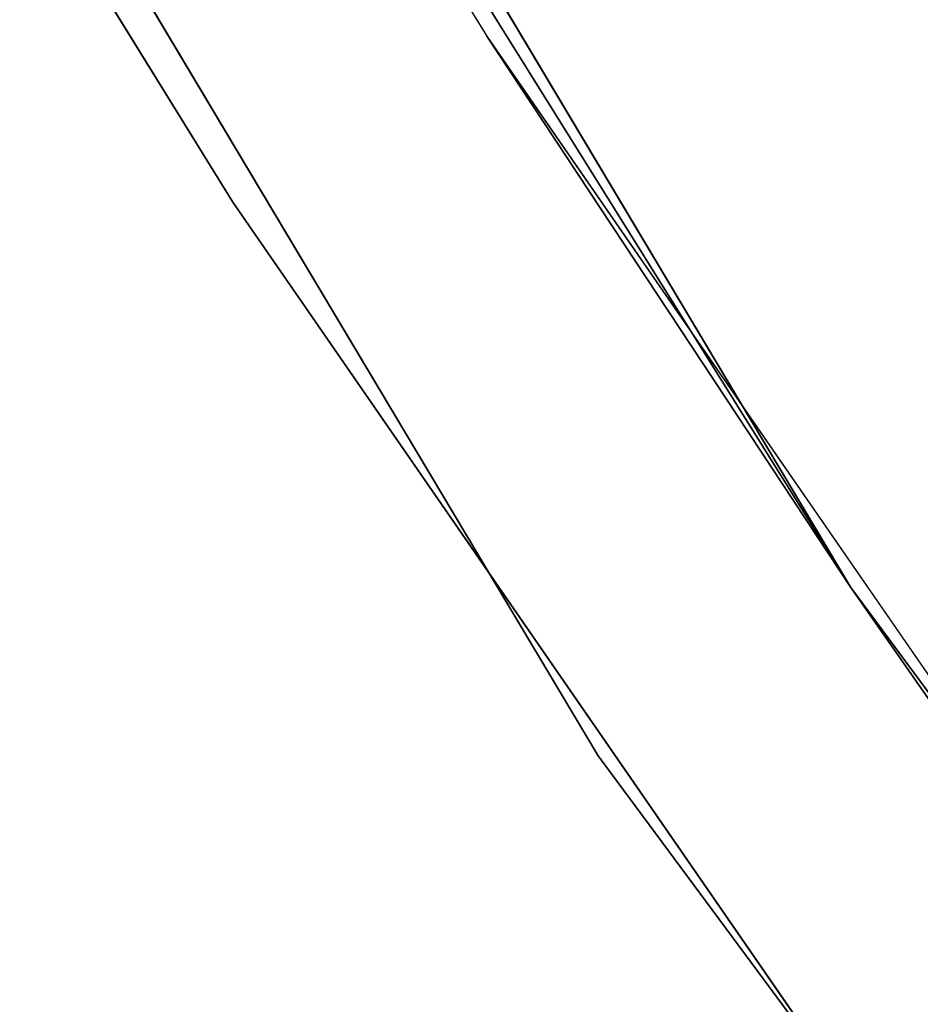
# Model space of a CAD drawing. Extents: x -775 to 775, y -775 to 775.
# Tile 77 of 256: x -627 to -618, y -416 to -406. Entities that reach past the tile are written whole.
import ezdxf

# ---------------------------------------------------------------- set-up
doc = ezdxf.new("R2010")
doc.units = 0
doc.layers.get('0').update_dxf_attribs({"color": 13, "linetype": 'CONTINUOUS'})

# ---------------------------------------------------------------- blocks, each defined once
blk = doc.blocks.new('OBJ_000001')
for p, q in [((-656.1127616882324, -348.6558502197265), (-618.4245098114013, -411.818952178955)), ((-618.4245098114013, -411.818952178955, 2.999988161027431), (-656.1127616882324, -348.6558502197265, 2.999988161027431)), ((-618.4245098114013, -411.818952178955, 18.22198307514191), (-656.1127616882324, -348.6558502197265, 18.22198307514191)), ((-618.4245098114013, -411.818952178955, 38.99984211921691), (-656.1127616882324, -348.6558502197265, 38.99984211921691)), ((-658.7619216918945, -350.0636373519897, 2.999988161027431), (-620.9214988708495, -413.4817867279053, 2.999988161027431)), ((-620.9214988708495, -413.4817867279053, 38.99984211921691), (-658.7619216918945, -350.0636373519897, 38.99984211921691)), ((-658.7619216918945, -350.0636373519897), (-620.9214988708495, -413.4817867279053)), ((-641.7141735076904, -374.498434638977), (-618.4245098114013, -411.818952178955, 18.22198307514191)), ((-641.7141735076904, -374.498434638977), (-622.0196392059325, -406.3696481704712)), ((-622.0196392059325, -406.3696481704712), (-618.4245098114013, -411.818952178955, 18.22198307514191)), ((-600.247034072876, -437.8820899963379), (-622.0196392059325, -406.3696481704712)), ((-574.5440002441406, -471.0980373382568), (-618.4245098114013, -411.818952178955)), ((-574.5440002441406, -471.0980373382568, 2.999988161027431), (-618.4245098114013, -411.818952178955, 2.999988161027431)), ((-618.4245098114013, -411.818952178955, 2.999988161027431), (-618.4245098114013, -411.818952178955)), ((-600.247034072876, -437.8820899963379), (-618.4245098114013, -411.818952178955, 18.22198307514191)), ((-574.5440002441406, -471.0980373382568, 18.22198307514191), (-618.4245098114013, -411.818952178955, 18.22198307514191)), ((-618.4245098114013, -411.818952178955, 18.22198307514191), (-618.4245098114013, -411.818952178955, 38.99984211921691)), ((-574.5440002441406, -471.0980373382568, 38.99984211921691), (-618.4245098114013, -411.818952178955, 38.99984211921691)), ((-620.9214988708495, -413.4817867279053), (-576.8638198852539, -473.0001983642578)), ((-620.9214988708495, -413.4817867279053, 2.999988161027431), (-576.8638198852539, -473.0001983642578, 2.999988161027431)), ((-620.9214988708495, -413.4817867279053, 38.99984211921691), (-620.9214988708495, -413.4817867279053, 2.999988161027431)), ((-620.9214988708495, -413.4817867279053, 38.99984211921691), (-576.8638198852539, -473.0001983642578, 38.99984211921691))]:
    blk.add_line(p, q)
at = {"color": 7}
mesh = blk.add_polyface(dxfattribs=at)
corners = [(-656.1127616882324, -348.6558502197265, 2.999988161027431), (-618.4245098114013, -411.818952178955), (-618.4245098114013, -411.818952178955, 2.999988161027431), (-656.1127616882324, -348.6558502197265)]
mesh.append_faces([[corners[k] for k in face] for face in [(0, 1, 2), (1, 0, 3)]], dxfattribs={"vtx0": -1, "color": 7})
mesh = blk.add_polyface(dxfattribs=at)
corners = [(-656.1127616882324, -348.6558502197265, 18.22198307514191), (-641.7141735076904, -374.498434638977), (-618.4245098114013, -411.818952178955, 18.22198307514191)]
mesh.append_faces([[corners[k] for k in face] for face in [(0, 1, 2)]], dxfattribs={"color": 7})
mesh = blk.add_polyface(dxfattribs=at)
corners = [(-656.1127616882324, -348.6558502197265, 38.99984211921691), (-618.4245098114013, -411.818952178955, 18.22198307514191), (-618.4245098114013, -411.818952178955, 38.99984211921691), (-656.1127616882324, -348.6558502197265, 18.22198307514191)]
mesh.append_faces([[corners[k] for k in face] for face in [(0, 1, 2), (1, 0, 3)]], dxfattribs={"vtx0": -1, "color": 7})
mesh = blk.add_polyface(dxfattribs=at)
corners = [(-658.7619216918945, -350.0636373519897, 2.999988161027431), (-620.9214988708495, -413.4817867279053, 38.99984211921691), (-620.9214988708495, -413.4817867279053, 2.999988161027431), (-658.7619216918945, -350.0636373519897, 38.99984211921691)]
mesh.append_faces([[corners[k] for k in face] for face in [(0, 1, 2), (1, 0, 3)]], dxfattribs={"vtx0": -1, "color": 7})
mesh = blk.add_polyface(dxfattribs=at)
corners = [(-641.7141735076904, -374.498434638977), (-622.0196392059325, -406.3696481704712), (-618.4245098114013, -411.818952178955, 18.22198307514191)]
mesh.append_faces([[corners[k] for k in face] for face in [(0, 1, 2)]], dxfattribs={"color": 7})
mesh = blk.add_polyface(dxfattribs=at)
corners = [(-622.0196392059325, -406.3696481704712), (-600.247034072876, -437.8820899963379), (-618.4245098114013, -411.818952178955, 18.22198307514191)]
mesh.append_faces([[corners[k] for k in face] for face in [(0, 1, 2)]], dxfattribs={"color": 7})
mesh = blk.add_polyface(dxfattribs=at)
corners = [(-618.4245098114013, -411.818952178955, 2.999988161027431), (-574.5440002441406, -471.0980373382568), (-574.5440002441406, -471.0980373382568, 2.999988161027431), (-618.4245098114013, -411.818952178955)]
mesh.append_faces([[corners[k] for k in face] for face in [(0, 1, 2), (1, 0, 3)]], dxfattribs={"vtx0": -1, "color": 7})
mesh = blk.add_polyface(dxfattribs=at)
corners = [(-618.4245098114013, -411.818952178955, 18.22198307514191), (-600.247034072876, -437.8820899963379), (-574.5440002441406, -471.0980373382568, 18.22198307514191)]
mesh.append_faces([[corners[k] for k in face] for face in [(0, 1, 2)]], dxfattribs={"color": 7})
mesh = blk.add_polyface(dxfattribs=at)
corners = [(-618.4245098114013, -411.818952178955, 38.99984211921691), (-574.5440002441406, -471.0980373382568, 18.22198307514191), (-574.5440002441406, -471.0980373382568, 38.99984211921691), (-618.4245098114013, -411.818952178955, 18.22198307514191)]
mesh.append_faces([[corners[k] for k in face] for face in [(0, 1, 2), (1, 0, 3)]], dxfattribs={"vtx0": -1, "color": 7})
mesh = blk.add_polyface(dxfattribs=at)
corners = [(-620.9214988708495, -413.4817867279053, 2.999988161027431), (-576.8638198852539, -473.0001983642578, 38.99984211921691), (-576.8638198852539, -473.0001983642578, 2.999988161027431), (-620.9214988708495, -413.4817867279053, 38.99984211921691)]
mesh.append_faces([[corners[k] for k in face] for face in [(0, 1, 2), (1, 0, 3)]], dxfattribs={"vtx0": -1, "color": 7})
blk = doc.blocks.new('OBJ_000002')
for p, q in [((-624.5312107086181, -408.010366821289, 30.16272406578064), (-644.3052459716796, -376.0105516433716, 30.16272406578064)), ((-624.5312107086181, -408.010366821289, 6.999972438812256), (-644.3052459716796, -376.0105516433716, 6.999972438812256)), ((-602.6706748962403, -439.6501022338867, 30.16272406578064), (-624.5312107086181, -408.010366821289, 30.16272406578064)), ((-624.5312107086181, -408.010366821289, 6.999972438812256), (-624.5312107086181, -408.010366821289, 30.16272406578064)), ((-602.6706748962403, -439.6501022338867, 6.999972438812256), (-624.5312107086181, -408.010366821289, 6.999972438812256))]:
    blk.add_line(p, q)
at = {"color": 8}
mesh = blk.add_polyface(dxfattribs=at)
corners = [(-644.3052459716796, -376.0105516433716, 6.999972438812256), (-624.5312107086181, -408.010366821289, 30.16272406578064), (-624.5312107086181, -408.010366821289, 6.999972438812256), (-644.3052459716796, -376.0105516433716, 30.16272406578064)]
mesh.append_faces([[corners[k] for k in face] for face in [(0, 1, 2), (1, 0, 3)]], dxfattribs={"vtx0": -1, "color": 8})
mesh = blk.add_polyface(dxfattribs=at)
corners = [(-624.5312107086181, -408.010366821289, 6.999972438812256), (-602.6706748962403, -439.6501022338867, 30.16272406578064), (-602.6706748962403, -439.6501022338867, 6.999972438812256), (-624.5312107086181, -408.010366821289, 30.16272406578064)]
mesh.append_faces([[corners[k] for k in face] for face in [(0, 1, 2), (1, 0, 3)]], dxfattribs={"vtx0": -1, "color": 8})
blk = doc.blocks.new('SKPE74C')
for name in ['OBJ_000002', 'OBJ_000001']:
    blk.add_blockref(name, (0, 0))

msp = doc.modelspace()

# ---------------------------------------------------------------- block references
msp.add_blockref('SKPE74C', (0, 0))

doc.saveas('drawing.dxf')
